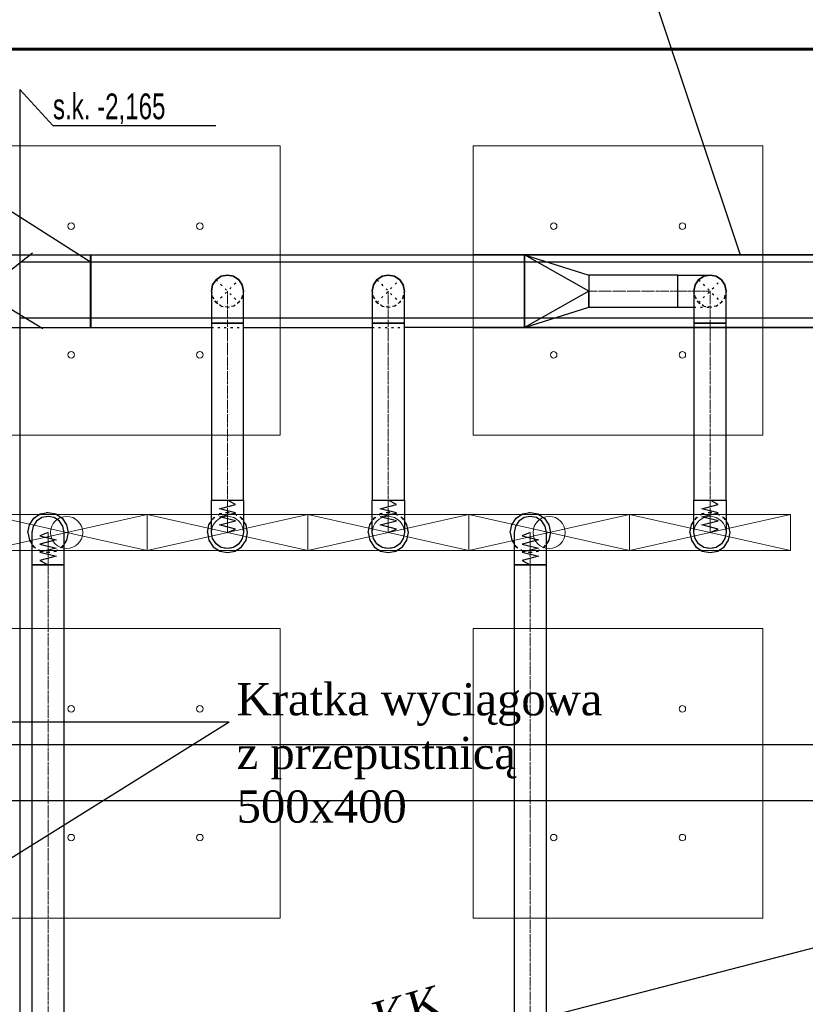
# Model space of a CAD drawing. Header units: centimetres. Extents: x -228435 to 46820, y -89367 to 152985.
# Tile 204 of 256: x -45760 to -40876, y 59064 to 65183. Entities that reach past the tile are written whole.
import ezdxf

# ---------------------------------------------------------------- set-up
doc = ezdxf.new("R2010")
doc.units = ezdxf.units.CM
doc.header["$LTSCALE"] = 50
for name, pattern in [('CADVENT_CENTERLINE', [9.9, 7.4, -1, 0.5, -1]), ('CADVENT_HIDDEN', [0.8, 0.25, -0.55]), ('Kondygnacja  -0_5$0$HIDDEN', [9.525, 6.35, -3.175]), ('Kondygnacja  -0_5$0$HIDDEN2', [4.7625, 3.175, -1.5875]), ('Osie rzutów$0$DASHDOT2', [12.7, 6.35, -3.175, 0, -3.175])]:
    doc.linetypes.add(name, pattern=pattern)
for name, color, linetype in [('01-103-Went PP_poziom-0_5$0$L_Nawiew', 250, 'Continuous'), ('bgde-nawiewDETAILS', 1, 'Continuous'), ('bgde-nawiewEXP', 250, 'Continuous'), ('bgde-nawiewHIDDEN', 250, 'Continuous'), ('IS_zmiany 2024', 3, 'Continuous'), ('Kondygnacja  -0_5$0$ARCH_KONSTR_POWYŻEJ RZUTU', 8, 'Kondygnacja  -0_5$0$HIDDEN'), ('Kondygnacja  -0_5$0$ARCH_KONSTR_POWYŻEJ RZUTU_IST', 8, 'Kondygnacja  -0_5$0$HIDDEN2'), ('Osie rzutów$0$ARCH_INFO_OSIE_IST', 8, 'Osie rzutów$0$DASHDOT2'), ('Osie rzutów$0$ARCH_INFO_OSIE_OPISY_IST', 8, 'Continuous')]:
    doc.layers.add(name, color=color, linetype=linetype)
for name, color, linetype, lineweight in [('bgde-nawiewCEN', 7, 'Continuous', 13), ('bgde_nawiewnik', 11, 'Continuous', 5), ('SU Lampy kwadratowe  -05$0$ARCH_SUFITY_PODWIESZANE', 8, 'Continuous', 9)]:
    doc.layers.add(name, color=color, linetype=linetype, lineweight=lineweight)
doc.styles.add('Kondygnacja  -0_5$0$BIKTS', font='bikromsw.shx', dxfattribs={"width": 0.8})

# ---------------------------------------------------------------- blocks, each defined once
blk = doc.blocks.new('Osie rzutów')
at = {"layer": 'Osie rzutów$0$ARCH_INFO_OSIE_IST', "ltscale": 10}
blk.add_line((4436.04, 11000), (13655, 11000), dxfattribs=at)
blk = doc.blocks.new('SU Lampy kwadratowe  -05$0$moduł sufitu')
at = {"layer": 'SU Lampy kwadratowe  -05$0$ARCH_SUFITY_PODWIESZANE'}
for points in [[(60, -60), (240, -60), (240, -240), (60, -240)], [(360, -60), (540, -60), (540, -240), (360, -240)], [(60, -360), (240, -360), (240, -540), (60, -540)], [(360, -360), (540, -360), (540, -540), (360, -540)]]:
    blk.add_lwpolyline(points, close=True, dxfattribs=at)
for centre in [(110, -110), (190, -110), (410, -110), (490, -110), (110, -190), (190, -190), (410, -190), (490, -190), (110, -410), (190, -410), (410, -410), (490, -410), (110, -490), (190, -490), (410, -490), (490, -490)]:
    blk.add_circle(centre, 2, dxfattribs=at)
blk = doc.blocks.new('SU Lampy kwadratowe  -05')
at = {"layer": 'SU Lampy kwadratowe  -05$0$ARCH_SUFITY_PODWIESZANE'}
blk.add_blockref('SU Lampy kwadratowe  -05$0$moduł sufitu', (7460, 11000), dxfattribs=at)
blk = doc.blocks.new('Kondygnacja  -0_5$0$konstrukcja istniejąca -0.5')
at = {"layer": 'Kondygnacja  -0_5$0$ARCH_KONSTR_POWYŻEJ RZUTU_IST', "ltscale": 10}
for points in [[(7538, 10975), (7538, 9825)], [(7355.93, 10567.89), (8399.93, 10567.89)], [(7538, 10567.89), (8582, 10567.89)], [(8399.93, 10532.89), (7355.93, 10532.89)], [(8582, 10532.89), (7538, 10532.89)]]:
    blk.add_lwpolyline(points, dxfattribs=at)
at = {"layer": 'Kondygnacja  -0_5$0$ARCH_KONSTR_POWYŻEJ RZUTU_IST'}
blk.add_lwpolyline([(7538, 10975), (7558.69, 10952.53), (7659.84, 10952.53)], dxfattribs=at)
at = {"layer": 'Kondygnacja  -0_5$0$ARCH_KONSTR_POWYŻEJ RZUTU_IST', "ltscale": 10, "elevation": 0}
for points in [[(7538, 10867.89), (8582, 10867.89)], [(8582, 10832.89), (7538, 10832.89)]]:
    blk.add_lwpolyline(points, dxfattribs=at)
at = {"layer": 'Kondygnacja  -0_5$0$ARCH_KONSTR_POWYŻEJ RZUTU_IST', "style": 'Kondygnacja  -0_5$0$BIKTS', "width": 0.7}
blk.add_text('s.k. -2,165', height=16, dxfattribs=at).set_placement((7558.69, 10956.46))
blk = doc.blocks.new('A$C066D7839')
at = {"layer": 'bgde_nawiewnik'}
for p, q in [((-50, -11.15), (-50, 11.15)), ((-50, 11.15), (50, 11.15)), ((-50, -11.15), (50, 11.15)), ((50, -11.15), (-50, 11.15)), ((50, 11.15), (50, -11.15)), ((50, -11.15), (-50, -11.15))]:
    blk.add_line(p, q, dxfattribs=at)
blk.add_circle((0, 0), 10, dxfattribs=at)

msp = doc.modelspace()

# ---------------------------------------------------------------- linework, layer by layer
at = {"layer": 'bgde-nawiewCEN', "linetype": 'CADVENT_CENTERLINE', "ltscale": 0.06}
for p, q in [((-44468.407, 63296.017), (-44468.407, 63496.017)), ((-43468.407, 63296.017), (-43468.407, 63496.017)), ((-42221.425, 63496.017), (-41668.407, 63496.017)), ((-41668.407, 63496.017), (-41468.407, 63496.017)), ((-41468.407, 63296.017), (-41468.407, 63496.017)), ((-44468.407, 63296.017), (-44468.407, 62196.041)), ((-43468.407, 63296.017), (-43468.407, 62196.041)), ((-41468.407, 63296.017), (-41468.407, 62196.041)), ((-44468.407, 62196.041), (-44468.407, 62177.345)), ((-44468.407, 62177.345), (-44468.407, 62126.234)), ((-43468.407, 62196.041), (-43468.407, 62177.345)), ((-43468.407, 62177.345), (-43468.407, 62126.234)), ((-41468.407, 62196.041), (-41468.407, 62177.345)), ((-41468.407, 62177.345), (-41468.407, 62126.234)), ((-44468.407, 62126.234), (-44468.407, 62098.441)), ((-43468.407, 62126.234), (-43468.407, 62098.441)), ((-41468.407, 62126.234), (-41468.407, 62098.441)), ((-44468.407, 62098.441), (-44468.407, 62074.915)), ((-44468.407, 62074.915), (-44468.407, 62055.3)), ((-44468.407, 62055.3), (-44468.407, 62039.241)), ((-43468.407, 62098.441), (-43468.407, 62074.915)), ((-43468.407, 62074.915), (-43468.407, 62055.3)), ((-43468.407, 62055.3), (-43468.407, 62039.241)), ((-41468.407, 62098.441), (-41468.407, 62074.915)), ((-41468.407, 62074.915), (-41468.407, 62055.3)), ((-41468.407, 62055.3), (-41468.407, 62039.241)), ((-45583.864, 61995.567), (-45583.864, 61996.041)), ((-45583.864, 61994.441), (-45583.864, 61995.567)), ((-45583.864, 61992.248), (-45583.864, 61994.441)), ((-45583.864, 61988.634), (-45583.864, 61992.248)), ((-44468.407, 62039.241), (-44468.407, 62026.382)), ((-44468.407, 62026.382), (-44468.407, 62016.367)), ((-44468.407, 62016.367), (-44468.407, 62008.841)), ((-44468.407, 62008.841), (-44468.407, 62003.448)), ((-44468.407, 62003.448), (-44468.407, 61999.834)), ((-44468.407, 61999.834), (-44468.407, 61997.641)), ((-44468.407, 61997.641), (-44468.407, 61996.515)), ((-44468.407, 61996.515), (-44468.407, 61996.041)), ((-43468.407, 62039.241), (-43468.407, 62026.382)), ((-43468.407, 62026.382), (-43468.407, 62016.367)), ((-43468.407, 62016.367), (-43468.407, 62008.841)), ((-43468.407, 62008.841), (-43468.407, 62003.448)), ((-43468.407, 62003.448), (-43468.407, 61999.834)), ((-43468.407, 61999.834), (-43468.407, 61997.641)), ((-43468.407, 61997.641), (-43468.407, 61996.515)), ((-43468.407, 61996.515), (-43468.407, 61996.041)), ((-42585.602, 61995.567), (-42585.602, 61996.041)), ((-42585.602, 61994.441), (-42585.602, 61995.567)), ((-42585.602, 61992.248), (-42585.602, 61994.441)), ((-42585.602, 61988.634), (-42585.602, 61992.248)), ((-41468.407, 62039.241), (-41468.407, 62026.382)), ((-41468.407, 62026.382), (-41468.407, 62016.367)), ((-41468.407, 62016.367), (-41468.407, 62008.841)), ((-41468.407, 62008.841), (-41468.407, 62003.448)), ((-41468.407, 62003.448), (-41468.407, 61999.834)), ((-41468.407, 61999.834), (-41468.407, 61997.641)), ((-41468.407, 61997.641), (-41468.407, 61996.515)), ((-41468.407, 61996.515), (-41468.407, 61996.041)), ((-45583.864, 61983.241), (-45583.864, 61988.634)), ((-45583.864, 61975.715), (-45583.864, 61983.241)), ((-45583.864, 61965.7), (-45583.864, 61975.715)), ((-45583.864, 61952.841), (-45583.864, 61965.7)), ((-45583.864, 61936.782), (-45583.864, 61952.841)), ((-45583.864, 61917.167), (-45583.864, 61936.782)), ((-42585.602, 61983.241), (-42585.602, 61988.634)), ((-42585.602, 61975.715), (-42585.602, 61983.241)), ((-42585.602, 61965.7), (-42585.602, 61975.715)), ((-42585.602, 61952.841), (-42585.602, 61965.7)), ((-42585.602, 61936.782), (-42585.602, 61952.841)), ((-42585.602, 61917.167), (-42585.602, 61936.782)), ((-45583.864, 61893.641), (-45583.864, 61917.167)), ((-45583.864, 61865.848), (-45583.864, 61893.641)), ((-42585.602, 61893.641), (-42585.602, 61917.167)), ((-42585.602, 61865.848), (-42585.602, 61893.641)), ((-45583.864, 61814.737), (-45583.864, 61865.848)), ((-45583.864, 61796.041), (-45583.864, 61814.737)), ((-42585.602, 61814.737), (-42585.602, 61865.848)), ((-42585.602, 61796.041), (-42585.602, 61814.737)), ((-45583.864, 57755.046), (-45583.864, 61796.041)), ((-42585.602, 57755.046), (-42585.602, 61796.041))]:
    msp.add_line(p, q, dxfattribs=at)
at = {"layer": 'bgde-nawiewDETAILS', "linetype": 'CADVENT_HIDDEN'}
for p, q in [((-44539.118, 63425.306), (-44397.697, 63566.728)), ((-44539.118, 63566.728), (-44397.697, 63425.306)), ((-43539.118, 63425.306), (-43397.697, 63566.728)), ((-43539.118, 63566.728), (-43397.697, 63425.306)), ((-41539.118, 63425.306), (-41397.697, 63566.728)), ((-41539.118, 63566.728), (-41397.697, 63425.306))]:
    msp.add_line(p, q, dxfattribs=at)
at = {"layer": 'bgde-nawiewEXP', "linetype": 'Continuous'}
for points in [[(-52242.547, 63271.017), (-52242.547, 63721.017), (-42621.425, 63721.017), (-42221.425, 63596.017), (-42221.425, 63496.017), (-42621.425, 63721.017), (-42621.425, 63271.017), (-42221.425, 63396.017), (-42221.425, 63496.017), (-42621.425, 63271.017), (-43368.407, 63271.017)], [(-42621.425, 63271.017), (-42621.425, 63721.017)], [(-41668.407, 63396.017), (-41668.407, 63596.017), (-41468.407, 63596.017), (-41506.676, 63588.405), (-41539.118, 63566.728), (-41560.795, 63534.285), (-41568.407, 63496.017), (-41560.795, 63534.285), (-41539.118, 63566.728), (-41506.676, 63588.405), (-41468.407, 63596.017), (-41430.139, 63588.405), (-41397.697, 63566.728), (-41376.019, 63534.285), (-41368.407, 63496.017), (-41376.019, 63534.285), (-41397.697, 63566.728), (-41430.139, 63588.405), (-41468.407, 63596.017), (-41506.676, 63588.405), (-41539.118, 63566.728), (-41560.795, 63534.285), (-41568.407, 63496.017), (-41568.407, 63296.017), (-41368.407, 63296.017), (-41368.407, 63496.017), (-41376.019, 63534.285), (-41397.697, 63566.728), (-41430.139, 63588.405), (-41468.407, 63596.017)], [(-41668.407, 63396.017), (-41568.407, 63396.017)], [(-46086.383, 63271.017), (-44568.407, 63271.017)], [(-44368.407, 63271.017), (-43568.407, 63271.017)], [(-45708.864, 61996.041), (-45699.349, 62043.877), (-45672.253, 62084.429), (-45631.7, 62111.526), (-45583.864, 62121.041), (-45536.029, 62111.526), (-45495.476, 62084.429), (-45468.38, 62043.877), (-45458.864, 61996.041), (-45468.38, 61948.206), (-45483.864, 61925.031)], [(-42710.602, 61996.041), (-42701.087, 62043.877), (-42673.99, 62084.429), (-42633.437, 62111.526), (-42585.602, 62121.041), (-42537.766, 62111.526), (-42497.213, 62084.429), (-42470.117, 62043.877), (-42460.602, 61996.041), (-42470.117, 61948.206), (-42485.602, 61925.031)], [(-44593.407, 61996.041), (-44583.892, 61948.206), (-44556.796, 61907.653), (-44516.243, 61880.556), (-44468.407, 61871.041), (-44420.572, 61880.556), (-44380.019, 61907.653), (-44352.922, 61948.206), (-44343.407, 61996.041), (-44352.922, 62043.877), (-44368.407, 62067.051)], [(-44593.407, 61996.041), (-44583.892, 62043.877), (-44568.407, 62067.051)], [(-43593.407, 61996.041), (-43583.892, 61948.206), (-43556.796, 61907.653), (-43516.243, 61880.556), (-43468.407, 61871.041), (-43420.572, 61880.556), (-43380.019, 61907.653), (-43352.922, 61948.206), (-43343.407, 61996.041), (-43352.922, 62043.877), (-43368.407, 62067.051)], [(-43593.407, 61996.041), (-43583.892, 62043.877), (-43568.407, 62067.051)], [(-41593.407, 61996.041), (-41583.892, 61948.206), (-41556.796, 61907.653), (-41516.243, 61880.556), (-41468.407, 61871.041), (-41420.572, 61880.556), (-41380.019, 61907.653), (-41352.922, 61948.206), (-41343.407, 61996.041), (-41352.922, 62043.877), (-41368.407, 62067.051)], [(-41593.407, 61996.041), (-41583.892, 62043.877), (-41568.407, 62067.051)], [(-45708.864, 61996.041), (-45699.349, 61948.206), (-45683.864, 61925.031)], [(-42710.602, 61996.041), (-42701.087, 61948.206), (-42685.602, 61925.031)]]:
    msp.add_lwpolyline(points, dxfattribs=at)
for points in [[(-44568.407, 63296.017), (-44368.407, 63296.017), (-44368.407, 63496.017), (-44376.019, 63534.285), (-44397.697, 63566.728), (-44430.139, 63588.405), (-44468.407, 63596.017), (-44506.676, 63588.405), (-44539.118, 63566.728), (-44560.795, 63534.285), (-44568.407, 63496.017), (-44560.795, 63534.285), (-44539.118, 63566.728), (-44506.676, 63588.405), (-44468.407, 63596.017), (-44430.139, 63588.405), (-44397.697, 63566.728), (-44376.019, 63534.285), (-44368.407, 63496.017), (-44376.019, 63534.285), (-44397.697, 63566.728), (-44430.139, 63588.405), (-44468.407, 63596.017), (-44506.676, 63588.405), (-44539.118, 63566.728), (-44560.795, 63534.285), (-44568.407, 63496.017), (-44568.407, 63335.035)], [(-43568.407, 63296.017), (-43368.407, 63296.017), (-43368.407, 63496.017), (-43376.019, 63534.285), (-43397.697, 63566.728), (-43430.139, 63588.405), (-43468.407, 63596.017), (-43506.676, 63588.405), (-43539.118, 63566.728), (-43560.795, 63534.285), (-43568.407, 63496.017), (-43560.795, 63534.285), (-43539.118, 63566.728), (-43506.676, 63588.405), (-43468.407, 63596.017), (-43430.139, 63588.405), (-43397.697, 63566.728), (-43376.019, 63534.285), (-43368.407, 63496.017), (-43376.019, 63534.285), (-43397.697, 63566.728), (-43430.139, 63588.405), (-43468.407, 63596.017), (-43506.676, 63588.405), (-43539.118, 63566.728), (-43560.795, 63534.285), (-43568.407, 63496.017), (-43568.407, 63335.035)], [(-42221.424, 63396.017), (-41668.407, 63396.017), (-41668.407, 63596.017), (-42221.424, 63596.017), (-42221.424, 63403.629)], [(-44568.407, 62196.041), (-44368.407, 62196.041), (-44368.407, 63296.017), (-44568.407, 63296.017)], [(-43568.407, 62196.041), (-43368.407, 62196.041), (-43368.407, 63296.017), (-43568.407, 63296.017)], [(-41568.407, 63296.017), (-41568.407, 62196.041), (-41368.407, 62196.041), (-41368.407, 63296.017), (-41560.795, 63296.017)], [(-44568.407, 62026.382), (-44568.407, 62196.041), (-44368.407, 62196.041), (-44368.407, 61996.041), (-44376.019, 61957.773), (-44397.697, 61925.33), (-44430.139, 61903.653), (-44468.407, 61896.041), (-44506.676, 61903.653), (-44539.118, 61925.33), (-44560.795, 61957.773), (-44568.407, 61996.041), (-44568.407, 62016.367)], [(-43568.407, 62126.234), (-43568.407, 62196.041), (-43368.407, 62196.041), (-43368.407, 61996.041), (-43376.019, 61957.773), (-43397.697, 61925.33), (-43430.139, 61903.653), (-43468.407, 61896.041), (-43506.676, 61903.653), (-43539.118, 61925.33), (-43560.795, 61957.773), (-43568.407, 61996.041), (-43568.407, 62098.441)], [(-41568.407, 62098.441), (-41568.407, 62196.041), (-41368.407, 62196.041), (-41368.407, 61996.041), (-41376.019, 61957.773), (-41397.697, 61925.33), (-41430.139, 61903.653), (-41468.407, 61896.041), (-41506.676, 61903.653), (-41539.118, 61925.33), (-41560.795, 61957.773), (-41568.407, 61996.041), (-41568.407, 62074.915)], [(-45683.864, 61965.7), (-45683.864, 61796.041), (-45483.864, 61796.041), (-45483.864, 61996.041), (-45491.476, 62034.309), (-45513.154, 62066.752), (-45545.596, 62088.429), (-45583.864, 62096.041), (-45622.133, 62088.429), (-45654.575, 62066.752), (-45676.252, 62034.309), (-45683.864, 61996.041), (-45683.864, 61975.715)], [(-42685.602, 61975.715), (-42685.602, 61796.041), (-42485.602, 61796.041), (-42485.602, 61996.041), (-42493.214, 62034.309), (-42514.891, 62066.752), (-42547.333, 62088.429), (-42585.602, 62096.041), (-42623.87, 62088.429), (-42656.312, 62066.752), (-42677.99, 62034.309), (-42685.602, 61996.041), (-42685.602, 61983.241)], [(-45683.864, 57755.046), (-45483.864, 57755.046), (-45483.864, 61796.041), (-45683.864, 61796.041)], [(-42685.602, 57755.046), (-42485.602, 57755.046), (-42485.602, 61796.041), (-42685.602, 61796.041)]]:
    msp.add_lwpolyline(points, close=True, dxfattribs=at)
at = {"layer": 'bgde-nawiewEXP'}
for points in [[(-44468.407, 61996.041), (-44418.407, 62017.339), (-44518.407, 62042.701), (-44418.407, 62067.921), (-44518.407, 62093.206), (-44418.407, 62118.741), (-44518.407, 62144.1), (-44418.407, 62169.559), (-44468.407, 62196.041)], [(-43468.407, 61996.041), (-43418.407, 62017.339), (-43518.407, 62042.701), (-43418.407, 62067.921), (-43518.407, 62093.206), (-43418.407, 62118.741), (-43518.407, 62144.1), (-43418.407, 62169.559), (-43468.407, 62196.041)], [(-41468.407, 61996.041), (-41418.407, 62017.339), (-41518.407, 62042.701), (-41418.407, 62067.921), (-41518.407, 62093.206), (-41418.407, 62118.741), (-41518.407, 62144.1), (-41418.407, 62169.559), (-41468.407, 62196.041)], [(-45583.864, 61996.041), (-45633.864, 61974.743), (-45533.864, 61949.382), (-45633.864, 61924.161), (-45533.864, 61898.876), (-45633.864, 61873.341), (-45533.864, 61847.982), (-45633.864, 61822.523), (-45583.864, 61796.041)], [(-42585.602, 61996.041), (-42635.602, 61974.743), (-42535.602, 61949.382), (-42635.602, 61924.161), (-42535.602, 61898.876), (-42635.602, 61873.341), (-42535.602, 61847.982), (-42635.602, 61822.523), (-42585.602, 61796.041)]]:
    msp.add_lwpolyline(points, dxfattribs=at)
at = {"layer": 'bgde-nawiewHIDDEN', "linetype": 'CADVENT_HIDDEN'}
for points in [[(-44568.407, 63496.017), (-44560.795, 63457.749), (-44539.118, 63425.306), (-44506.676, 63403.629), (-44468.407, 63396.017), (-44430.139, 63403.629), (-44397.697, 63425.306), (-44376.019, 63457.749), (-44368.407, 63496.017), (-44376.019, 63457.749), (-44397.697, 63425.306), (-44430.139, 63403.629), (-44468.407, 63396.017), (-44506.676, 63403.629), (-44539.118, 63425.306), (-44560.795, 63457.749)], [(-43568.407, 63496.017), (-43560.795, 63457.749), (-43539.118, 63425.306), (-43506.676, 63403.629), (-43468.407, 63396.017), (-43430.139, 63403.629), (-43397.697, 63425.306), (-43376.019, 63457.749), (-43368.407, 63496.017), (-43376.019, 63457.749), (-43397.697, 63425.306), (-43430.139, 63403.629), (-43468.407, 63396.017), (-43506.676, 63403.629), (-43539.118, 63425.306), (-43560.795, 63457.749)]]:
    msp.add_lwpolyline(points, close=True, dxfattribs=at)
for points in [[(-41568.407, 63396.017), (-41468.407, 63396.017), (-41506.676, 63403.629), (-41539.118, 63425.306), (-41560.795, 63457.749), (-41568.407, 63496.017), (-41560.795, 63457.749), (-41539.118, 63425.306), (-41506.676, 63403.629), (-41468.407, 63396.017), (-41430.139, 63403.629), (-41397.697, 63425.306), (-41376.019, 63457.749), (-41368.407, 63496.017), (-41376.019, 63457.749), (-41397.697, 63425.306), (-41430.139, 63403.629), (-41468.407, 63396.017)], [(-44568.407, 63271.017), (-44368.407, 63271.017)], [(-43568.407, 63271.017), (-43368.407, 63271.017)], [(-45708.864, 61996.041), (-45699.349, 62043.877), (-45672.253, 62084.429), (-45631.7, 62111.526), (-45583.864, 62121.041), (-45536.029, 62111.526), (-45495.476, 62084.429), (-45468.38, 62043.877), (-45458.864, 61996.041), (-45468.38, 61948.206), (-45495.476, 61907.653), (-45536.029, 61880.556), (-45583.864, 61871.041), (-45631.7, 61880.556), (-45672.253, 61907.653), (-45631.7, 61880.556), (-45583.864, 61871.041), (-45536.029, 61880.556), (-45495.476, 61907.653), (-45483.864, 61925.031)], [(-44593.407, 61996.041), (-44583.892, 61948.206), (-44556.796, 61907.653), (-44516.243, 61880.556), (-44468.407, 61871.041), (-44420.572, 61880.556), (-44380.019, 61907.653), (-44352.922, 61948.206), (-44343.407, 61996.041), (-44352.922, 62043.877), (-44380.019, 62084.429), (-44420.572, 62111.526), (-44468.407, 62121.041), (-44516.243, 62111.526), (-44556.796, 62084.429), (-44568.407, 62067.051)], [(-44593.407, 61996.041), (-44583.892, 62043.877), (-44556.796, 62084.429), (-44516.243, 62111.526), (-44468.407, 62121.041), (-44420.572, 62111.526), (-44380.019, 62084.429), (-44368.407, 62067.051)], [(-43593.407, 61996.041), (-43583.892, 61948.206), (-43556.796, 61907.653), (-43516.243, 61880.556), (-43468.407, 61871.041), (-43420.572, 61880.556), (-43380.019, 61907.653), (-43352.922, 61948.206), (-43343.407, 61996.041), (-43352.922, 62043.877), (-43380.019, 62084.429), (-43420.572, 62111.526), (-43468.407, 62121.041), (-43516.243, 62111.526), (-43556.796, 62084.429), (-43568.407, 62067.051)], [(-43593.407, 61996.041), (-43583.892, 62043.877), (-43556.796, 62084.429), (-43516.243, 62111.526), (-43468.407, 62121.041), (-43420.572, 62111.526), (-43380.019, 62084.429), (-43368.407, 62067.051)], [(-42710.602, 61996.041), (-42701.087, 62043.877), (-42673.99, 62084.429), (-42633.437, 62111.526), (-42585.602, 62121.041), (-42537.766, 62111.526), (-42497.213, 62084.429), (-42470.117, 62043.877), (-42460.602, 61996.041), (-42470.117, 61948.206), (-42497.213, 61907.653), (-42537.766, 61880.556), (-42585.602, 61871.041), (-42633.437, 61880.556), (-42673.99, 61907.653), (-42633.437, 61880.556), (-42585.602, 61871.041), (-42537.766, 61880.556), (-42497.213, 61907.653), (-42485.602, 61925.031)], [(-41593.407, 61996.041), (-41583.892, 61948.206), (-41556.796, 61907.653), (-41516.243, 61880.556), (-41468.407, 61871.041), (-41420.572, 61880.556), (-41380.019, 61907.653), (-41352.922, 61948.206), (-41343.407, 61996.041), (-41352.922, 62043.877), (-41380.019, 62084.429), (-41420.572, 62111.526), (-41468.407, 62121.041), (-41516.243, 62111.526), (-41556.796, 62084.429), (-41568.407, 62067.051)], [(-41593.407, 61996.041), (-41583.892, 62043.877), (-41556.796, 62084.429), (-41516.243, 62111.526), (-41468.407, 62121.041), (-41420.572, 62111.526), (-41380.019, 62084.429), (-41368.407, 62067.051)], [(-45708.864, 61996.041), (-45699.349, 61948.206), (-45672.253, 61907.653), (-45683.864, 61925.031)], [(-42710.602, 61996.041), (-42701.087, 61948.206), (-42673.99, 61907.653), (-42685.602, 61925.031)]]:
    msp.add_lwpolyline(points, dxfattribs=at)
at = {"layer": 'IS_zmiany 2024', "color": 2}
for p, q in [((-41947.966, 65722.228), (-41281.229, 63721.017)), ((-47424.806, 65019.247), (-45320, 63678.947, 0)), ((-46521.351, 60819.295), (-44458.559, 60819.295)), ((-46521.351, 59530.401), (-44458.559, 60819.295)), ((-49494.405, 57178.961, 2865), (-37278.449, 60328.947))]:
    msp.add_line(p, q, dxfattribs=at)
at = {"layer": 'IS_zmiany 2024', "color": 1}
for p, q in [((-46406.297, 63168.641), (-45680.238, 63733.652)), ((-46386.297, 63728.641), (-45615.507, 63264.01))]:
    msp.add_line(p, q, dxfattribs=at)
at = {"layer": 'IS_zmiany 2024', "color": 6, "lineweight": 40}
msp.add_line((-45320, 63721.017), (-45320, 63271.017), dxfattribs=at)
at = {"layer": 'IS_zmiany 2024', "color": 1, "lineweight": 35}
for p, q in [((-40681.23, 63721.017), (-42940, 63721.017)), ((-42940, 63271.017), (-39757.838, 63271.017))]:
    msp.add_line(p, q, dxfattribs=at)
at = {"layer": 'IS_zmiany 2024', "color": 40, "lineweight": 60}
msp.add_lwpolyline([(-47160, 65000), (-22185, 65000), (-22185, 52985), (-47160, 52985)], close=True, dxfattribs=at)

# ---------------------------------------------------------------- block references
at = {"layer": '01-103-Went PP_poziom-0_5$0$L_Nawiew', "xscale": 10, "yscale": 10, "zscale": 10}
for p in [(-45468.405, 61996.041, 1117.041), (-45468.405, 61996.041, 1117.041), (-44468.405, 61996.041, 1117.041), (-43468.405, 61996.041, 1117.041), (-42468.405, 61996.041, 1117.041), (-41468.405, 61996.041, 1117.041)]:
    msp.add_blockref('A$C066D7839', p, dxfattribs=at)
at = {"layer": 'Kondygnacja  -0_5$0$ARCH_KONSTR_POWYŻEJ RZUTU', "xscale": 10, "yscale": 10, "zscale": 10}
msp.add_blockref('Kondygnacja  -0_5$0$konstrukcja istniejąca -0.5', (-121140, -45000), dxfattribs=at)
at = {"layer": 'Osie rzutów$0$ARCH_INFO_OSIE_OPISY_IST', "xscale": 10, "yscale": 10, "zscale": 10}
msp.add_blockref('Osie rzutów', (-121140, -45000), dxfattribs=at)
at = {"layer": 'SU Lampy kwadratowe  -05$0$ARCH_SUFITY_PODWIESZANE', "xscale": 10, "yscale": 10, "zscale": 10}
msp.add_blockref('SU Lampy kwadratowe  -05', (-121140, -45000), dxfattribs=at)

# ---------------------------------------------------------------- texts
at = {"layer": 'IS_zmiany 2024', "color": 2, "insert": (-44410.994, 61059.722, 7680), "char_height": 200, "width": 2281.62573, "attachment_point": 1}
msp.add_mtext('\\fTimes New Roman|b0|i0|c238|p18;\\A1;Kratka wyciągowa z przepustnicą 500x400', dxfattribs=at)
at = {"layer": 'IS_zmiany 2024', "color": 2, "insert": (-45202.147, 58607.74, 7680), "char_height": 200, "width": 6261.14258, "attachment_point": 1, "rotation": 15.8657078}
msp.add_mtext('\\fTimes New Roman|b0|i0|c238|p18;\\A1;Przeniesienie KK', dxfattribs=at)

doc.saveas('drawing.dxf')
